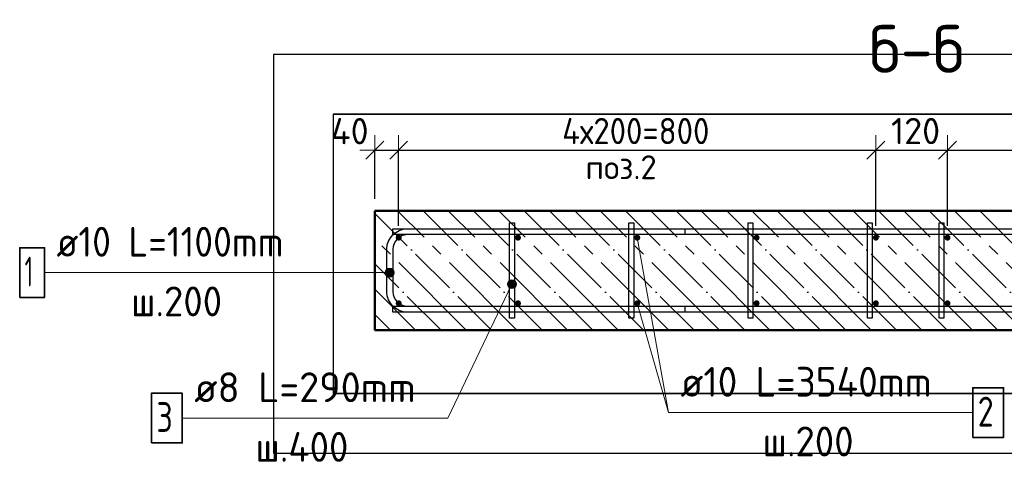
# Model space of a CAD drawing. Header units: millimetres. Extents: x -19950 to 69837, y -2757 to 40090.
# Tile 59 of 136: x 5008 to 6658, y 5081 to 5823. Entities that reach past the tile are written whole.
import ezdxf

# ---------------------------------------------------------------- set-up
doc = ezdxf.new("R2010")
doc.units = ezdxf.units.MM
doc.header["$PDMODE"] = 65
doc.linetypes.add('______11', pattern=[100, 80, -10, 0, -10])
doc.linetypes.add('______5', pattern=[220, 160, -20, 20, -20])
for name, color, linetype, lineweight in [('Standard', 7, 'Continuous', 25), ('Арм.стержн. Арматура края', 96, 'Continuous', 35), ('Арм.стержн. вертикальными 1', 22, 'Continuous', 35), ('Арм.стержн.горизонт. 1', 180, 'Continuous', 35), ('Размерная линия_ общее', 7, 'Continuous', 13)]:
    doc.layers.add(name, color=color, linetype=linetype, lineweight=lineweight)
doc.layers.add('Арм.стержн.Стяжки', color=7, linetype='Continuous', lineweight=35, true_color=0x501e0f)
doc.styles.add('ISOCPEUR', font='ISOCPEUR')
doc.dimstyles.new('DIMSTYLE_5', dxfattribs={"dimtxt": 44, "dimasz": 50, "dimexe": 0, "dimexo": 0, "dimgap": 22, "dimtad": 2, "dimdec": 0, "dimrnd": 5, "dimzin": 12, "dimdsep": 46, "dimtxsty": 'ISOCPEUR', "dimblk1": 'ALL_ML_STRICH', "dimblk2": 'ALL_ML_STRICH', "dimsah": 1, "dimcen": 0, "dimclrd": 7, "dimclre": 256, "dimclrt": 7, "dimadec": 0, "dimazin": 0, "dimtfac": 1, "dimtdec": 0, "dimtix": 1, "dimtmove": 2, "dimatfit": 3, "dimfxl": 0, "dimtvp": 1.2, "dimtzin": 0, "dimlwd": 0, "dimlwe": -3, "dimarcsym": 0})
doc.dimstyles.new('DIMSTYLE_7', dxfattribs={"dimtxt": 44, "dimasz": 50, "dimexe": 0, "dimexo": 0, "dimgap": 22, "dimtad": 2, "dimdec": 0, "dimrnd": 5, "dimzin": 12, "dimdsep": 46, "dimtxsty": 'ISOCPEUR', "dimblk1": 'ALL_ML_STRICH', "dimblk2": 'ALL_ML_STRICH', "dimsah": 1, "dimcen": 0, "dimclrd": 7, "dimclre": 256, "dimclrt": 7, "dimadec": 0, "dimazin": 0, "dimtfac": 1, "dimtdec": 0, "dimtix": 1, "dimtmove": 2, "dimatfit": 3, "dimfxl": 0, "dimtzin": 0, "dimlwd": 0, "dimlwe": -3, "dimarcsym": 0})

# ---------------------------------------------------------------- blocks, each defined once
blk = doc.blocks.new('ALL_ML_STRICH')
at = {"color": 0, "linetype": 'ByBlock', "lineweight": -2}
for p, q in [((0, -0.5), (0, 0.5)), ((-1, 0), (0.5, 0)), ((-0.3, -0.3), (0.3, 0.3))]:
    blk.add_line(p, q, dxfattribs=at)
blk = doc.blocks.new('*D25')
at = {"layer": 'DEFPOINTS', "color": 7, "linetype": 'Continuous', "lineweight": 13, "transparency": 33554687}
for p in [(5602.9, 5604.1), (5602.9, 5502.4), (5642.9, 5457.4)]:
    blk.add_point(p, dxfattribs=at)
at = {"layer": 'Размерная линия_ общее', "color": 253, "linetype": 'Continuous', "lineweight": -2, "true_color": 0xa0a0a0, "transparency": 33554687}
for p, q in [((5602.9, 5522.4), (5602.9, 5604.1)), ((5642.9, 5477.4), (5642.9, 5604.1))]:
    blk.add_line(p, q, dxfattribs=at)
at = {"layer": 'Размерная линия_ общее', "color": 7, "linetype": 'Continuous', "lineweight": -2, "transparency": 33554687}
blk.add_line((5602.9, 5604.1), (5642.9, 5604.1), dxfattribs=at)
at = {"layer": 'Размерная линия_ общее', "color": 7, "linetype": 'Continuous', "lineweight": 13, "transparency": 33554687, "xscale": 50, "yscale": 50, "zscale": 50, "rotation": 180}
blk.add_blockref('ALL_ML_STRICH', (5602.9, 5604.1), dxfattribs=at)
at = {"layer": 'Размерная линия_ общее', "color": 7, "linetype": 'Continuous', "lineweight": 13, "transparency": 33554687, "xscale": 50, "yscale": 50, "zscale": 50}
blk.add_blockref('ALL_ML_STRICH', (5642.9, 5604.1), dxfattribs=at)
at = {"layer": 'Размерная линия_ общее', "color": 7, "linetype": 'Continuous', "lineweight": 13, "transparency": 33554687, "insert": (5560.9, 5635.9), "char_height": 44, "width": 88, "attachment_point": 5, "style": 'ISOCPEUR'}
blk.add_mtext('\\A1;{40}', dxfattribs=at)
blk = doc.blocks.new('*D26')
at = {"layer": 'DEFPOINTS', "color": 7, "linetype": 'Continuous', "lineweight": 13, "transparency": 33554687}
for p in [(5642.9, 5604.1), (5642.9, 5457.4), (6442.9, 5457.4)]:
    blk.add_point(p, dxfattribs=at)
at = {"layer": 'Размерная линия_ общее', "color": 253, "linetype": 'Continuous', "lineweight": -2, "true_color": 0xa0a0a0, "transparency": 33554687}
for p, q in [((5642.9, 5477.4), (5642.9, 5604.1)), ((6442.9, 5477.4), (6442.9, 5604.1))]:
    blk.add_line(p, q, dxfattribs=at)
at = {"layer": 'Размерная линия_ общее', "color": 7, "linetype": 'Continuous', "lineweight": -2, "transparency": 33554687}
blk.add_line((5642.9, 5604.1), (6442.9, 5604.1), dxfattribs=at)
at = {"layer": 'Размерная линия_ общее', "color": 7, "linetype": 'Continuous', "lineweight": 13, "transparency": 33554687, "xscale": 50, "yscale": 50, "zscale": 50, "rotation": 180}
blk.add_blockref('ALL_ML_STRICH', (5642.9, 5604.1), dxfattribs=at)
at = {"layer": 'Размерная линия_ общее', "color": 7, "linetype": 'Continuous', "lineweight": 13, "transparency": 33554687, "xscale": 50, "yscale": 50, "zscale": 50}
blk.add_blockref('ALL_ML_STRICH', (6442.9, 5604.1), dxfattribs=at)
at = {"layer": 'Размерная линия_ общее', "color": 7, "linetype": 'Continuous', "lineweight": 13, "transparency": 33554687, "insert": (5916.9, 5658.1), "char_height": 44, "width": 2.2, "attachment_point": 1, "line_spacing_factor": 0.60241, "style": 'ISOCPEUR'}
blk.add_mtext('\\W0.91;4х200=800', dxfattribs=at)
blk = doc.blocks.new('*D27')
at = {"layer": 'DEFPOINTS', "color": 7, "linetype": 'Continuous', "lineweight": 13, "transparency": 33554687}
for p in [(6442.9, 5604.1), (6442.9, 5457.4), (6562.9, 5457.4)]:
    blk.add_point(p, dxfattribs=at)
at = {"layer": 'Размерная линия_ общее', "color": 253, "linetype": 'Continuous', "lineweight": -2, "true_color": 0xa0a0a0, "transparency": 33554687}
for p, q in [((6442.9, 5477.4), (6442.9, 5604.1)), ((6562.9, 5477.4), (6562.9, 5604.1))]:
    blk.add_line(p, q, dxfattribs=at)
at = {"layer": 'Размерная линия_ общее', "color": 7, "linetype": 'Continuous', "lineweight": -2, "transparency": 33554687}
blk.add_line((6442.9, 5604.1), (6562.9, 5604.1), dxfattribs=at)
at = {"layer": 'Размерная линия_ общее', "color": 7, "linetype": 'Continuous', "lineweight": 13, "transparency": 33554687, "xscale": 50, "yscale": 50, "zscale": 50, "rotation": 180}
blk.add_blockref('ALL_ML_STRICH', (6442.9, 5604.1), dxfattribs=at)
at = {"layer": 'Размерная линия_ общее', "color": 7, "linetype": 'Continuous', "lineweight": 13, "transparency": 33554687, "xscale": 50, "yscale": 50, "zscale": 50}
blk.add_blockref('ALL_ML_STRICH', (6562.9, 5604.1), dxfattribs=at)
at = {"layer": 'Размерная линия_ общее', "color": 7, "linetype": 'Continuous', "lineweight": 13, "transparency": 33554687, "insert": (6509.5, 5636.1), "char_height": 44, "width": 132, "attachment_point": 5, "style": 'ISOCPEUR'}
blk.add_mtext('\\A1;{120}', dxfattribs=at)
blk = doc.blocks.new('*D28')
at = {"layer": 'DEFPOINTS', "color": 7, "linetype": 'Continuous', "lineweight": 13, "transparency": 33554687}
for p in [(6562.9, 5604.1), (6562.9, 5457.4), (7362.9, 5457.4)]:
    blk.add_point(p, dxfattribs=at)
at = {"layer": 'Размерная линия_ общее', "color": 253, "linetype": 'Continuous', "lineweight": -2, "true_color": 0xa0a0a0, "transparency": 33554687}
for p, q in [((6562.9, 5477.4), (6562.9, 5604.1)), ((7362.9, 5477.4), (7362.9, 5604.1))]:
    blk.add_line(p, q, dxfattribs=at)
at = {"layer": 'Размерная линия_ общее', "color": 7, "linetype": 'Continuous', "lineweight": -2, "transparency": 33554687}
blk.add_line((6562.9, 5604.1), (7362.9, 5604.1), dxfattribs=at)
at = {"layer": 'Размерная линия_ общее', "color": 7, "linetype": 'Continuous', "lineweight": 13, "transparency": 33554687, "xscale": 50, "yscale": 50, "zscale": 50, "rotation": 180}
blk.add_blockref('ALL_ML_STRICH', (6562.9, 5604.1), dxfattribs=at)
at = {"layer": 'Размерная линия_ общее', "color": 7, "linetype": 'Continuous', "lineweight": 13, "transparency": 33554687, "xscale": 50, "yscale": 50, "zscale": 50}
blk.add_blockref('ALL_ML_STRICH', (7362.9, 5604.1), dxfattribs=at)
at = {"layer": 'Размерная линия_ общее', "color": 7, "linetype": 'Continuous', "lineweight": 13, "transparency": 33554687, "insert": (6836.9, 5658.1), "char_height": 44, "width": 2.2, "attachment_point": 1, "line_spacing_factor": 0.60241, "style": 'ISOCPEUR'}
blk.add_mtext('\\W0.91;4х200=800', dxfattribs=at)

msp = doc.modelspace()

# ---------------------------------------------------------------- hatches: boundary and pattern name
at = {"layer": 'Арм.стержн. Арматура края', "linetype": 'Continuous', "lineweight": 13, "transparency": 33554687}
for points in [[(5621.5, 5395.1), (5621.5, 5402.6), (5620.4, 5398.8)], [(5621.5, 5402.6), (5624.2, 5392.4), (5624.2, 5405.3)], [(5621.5, 5402.6), (5621.5, 5395.1), (5624.2, 5392.4)], [(5624.2, 5405.3), (5627.9, 5391.3), (5627.9, 5406.3)], [(5624.2, 5405.3), (5624.2, 5392.4), (5627.9, 5391.3)], [(5627.9, 5406.3), (5627.9, 5391.3), (5631.7, 5392.4)], [(5627.9, 5406.3), (5631.7, 5392.4), (5631.7, 5405.3)], [(5631.7, 5405.3), (5631.7, 5392.4), (5634.4, 5395.1)], [(5631.7, 5405.3), (5634.4, 5395.1), (5634.4, 5402.6)], [(5634.4, 5402.6), (5634.4, 5395.1), (5635.4, 5398.8)]]:
    msp.add_hatch(color=7, dxfattribs=at).paths.add_polyline_path(points)
at = {"layer": 'Арм.стержн. вертикальными 1', "linetype": 'Continuous', "lineweight": 50, "transparency": 33554687}
for points in [[(5642.9, 5452.4), (5644.8, 5452.7), (5646.5, 5453.8), (5647.6, 5455.4), (5647.9, 5457.4), (5647.6, 5459.3), (5646.5, 5460.9), (5644.8, 5462), (5642.9, 5462.4), (5641, 5462), (5639.4, 5460.9), (5638.3, 5459.3), (5637.9, 5457.4), (5638.3, 5455.4), (5639.4, 5453.8), (5641, 5452.7)], [(5842.9, 5452.4), (5844.8, 5452.7), (5846.5, 5453.8), (5847.6, 5455.4), (5847.9, 5457.4), (5847.6, 5459.3), (5846.5, 5460.9), (5844.8, 5462), (5842.9, 5462.4), (5841, 5462), (5839.4, 5460.9), (5838.3, 5459.3), (5837.9, 5457.4), (5838.3, 5455.4), (5839.4, 5453.8), (5841, 5452.7)], [(6042.9, 5452.4), (6044.8, 5452.7), (6046.5, 5453.8), (6047.6, 5455.4), (6047.9, 5457.4), (6047.6, 5459.3), (6046.5, 5460.9), (6044.8, 5462), (6042.9, 5462.4), (6041, 5462), (6039.4, 5460.9), (6038.3, 5459.3), (6037.9, 5457.4), (6038.3, 5455.4), (6039.4, 5453.8), (6041, 5452.7)], [(6242.9, 5452.4), (6244.8, 5452.7), (6246.5, 5453.8), (6247.6, 5455.4), (6247.9, 5457.4), (6247.6, 5459.3), (6246.5, 5460.9), (6244.8, 5462), (6242.9, 5462.4), (6241, 5462), (6239.4, 5460.9), (6238.3, 5459.3), (6237.9, 5457.4), (6238.3, 5455.4), (6239.4, 5453.8), (6241, 5452.7)], [(6442.9, 5452.4), (6444.8, 5452.7), (6446.5, 5453.8), (6447.6, 5455.4), (6447.9, 5457.4), (6447.6, 5459.3), (6446.5, 5460.9), (6444.8, 5462), (6442.9, 5462.4), (6441, 5462), (6439.4, 5460.9), (6438.3, 5459.3), (6437.9, 5457.4), (6438.3, 5455.4), (6439.4, 5453.8), (6441, 5452.7)], [(6562.9, 5452.4), (6564.8, 5452.7), (6566.5, 5453.8), (6567.6, 5455.4), (6567.9, 5457.4), (6567.6, 5459.3), (6566.5, 5460.9), (6564.8, 5462), (6562.9, 5462.4), (6561, 5462), (6559.4, 5460.9), (6558.3, 5459.3), (6557.9, 5457.4), (6558.3, 5455.4), (6559.4, 5453.8), (6561, 5452.7)], [(5642.9, 5342.4), (5644.8, 5342.7), (5646.5, 5343.8), (5647.6, 5345.4), (5647.9, 5347.4), (5647.6, 5349.3), (5646.5, 5350.9), (5644.8, 5352), (5642.9, 5352.4), (5641, 5352), (5639.4, 5350.9), (5638.3, 5349.3), (5637.9, 5347.4), (5638.3, 5345.4), (5639.4, 5343.8), (5641, 5342.7)], [(5842.9, 5342.4), (5844.8, 5342.7), (5846.5, 5343.8), (5847.6, 5345.4), (5847.9, 5347.4), (5847.6, 5349.3), (5846.5, 5350.9), (5844.8, 5352), (5842.9, 5352.4), (5841, 5352), (5839.4, 5350.9), (5838.3, 5349.3), (5837.9, 5347.4), (5838.3, 5345.4), (5839.4, 5343.8), (5841, 5342.7)], [(6042.9, 5342.4), (6044.8, 5342.7), (6046.5, 5343.8), (6047.6, 5345.4), (6047.9, 5347.4), (6047.6, 5349.3), (6046.5, 5350.9), (6044.8, 5352), (6042.9, 5352.4), (6041, 5352), (6039.4, 5350.9), (6038.3, 5349.3), (6037.9, 5347.4), (6038.3, 5345.4), (6039.4, 5343.8), (6041, 5342.7)], [(6242.9, 5342.4), (6244.8, 5342.7), (6246.5, 5343.8), (6247.6, 5345.4), (6247.9, 5347.4), (6247.6, 5349.3), (6246.5, 5350.9), (6244.8, 5352), (6242.9, 5352.4), (6241, 5352), (6239.4, 5350.9), (6238.3, 5349.3), (6237.9, 5347.4), (6238.3, 5345.4), (6239.4, 5343.8), (6241, 5342.7)], [(6442.9, 5342.4), (6444.8, 5342.7), (6446.5, 5343.8), (6447.6, 5345.4), (6447.9, 5347.4), (6447.6, 5349.3), (6446.5, 5350.9), (6444.8, 5352), (6442.9, 5352.4), (6441, 5352), (6439.4, 5350.9), (6438.3, 5349.3), (6437.9, 5347.4), (6438.3, 5345.4), (6439.4, 5343.8), (6441, 5342.7)], [(6562.9, 5342.4), (6564.8, 5342.7), (6566.5, 5343.8), (6567.6, 5345.4), (6567.9, 5347.4), (6567.6, 5349.3), (6566.5, 5350.9), (6564.8, 5352), (6562.9, 5352.4), (6561, 5352), (6559.4, 5350.9), (6558.3, 5349.3), (6557.9, 5347.4), (6558.3, 5345.4), (6559.4, 5343.8), (6561, 5342.7)]]:
    msp.add_hatch(color=4, dxfattribs=at).paths.add_polyline_path(points)
at = {"layer": 'Арм.стержн.Стяжки', "linetype": 'Continuous', "lineweight": 13, "transparency": 33554687}
for points in [[(5825.5, 5378.9), (5839.7, 5376.2), (5826.2, 5382.7)], [(5826.2, 5382.7), (5840.4, 5380), (5828.7, 5385.6)], [(5826.2, 5382.7), (5839.7, 5376.2), (5840.4, 5380)], [(5828.7, 5385.6), (5839.1, 5383.6), (5832.3, 5386.9)], [(5828.7, 5385.6), (5840.4, 5380), (5839.1, 5383.6)], [(5832.3, 5386.9), (5839.1, 5383.6), (5836.2, 5386.2)], [(5826.8, 5375.3), (5837.1, 5373.3), (5825.5, 5378.9)], [(5825.5, 5378.9), (5837.1, 5373.3), (5839.7, 5376.2)], [(5833.5, 5372), (5826.8, 5375.3), (5829.7, 5372.7)], [(5826.8, 5375.3), (5833.5, 5372), (5837.1, 5373.3)]]:
    msp.add_hatch(color=7, dxfattribs=at).paths.add_polyline_path(points)

# ---------------------------------------------------------------- linework, layer by layer
at = {"layer": 'Standard', "color": 52, "linetype": 'Continuous', "lineweight": -3, "transparency": 33554687}
for p, q in [((5533, 5664.4), (5533, 5196.2)), ((5533, 5664.4), (5533, 5196.2)), ((7458.8, 5664.4), (5533, 5664.4)), ((5533, 5664.4), (7458.8, 5664.4)), ((7458.8, 5196.2), (5533, 5196.2)), ((5533, 5196.2), (7458.8, 5196.2))]:
    msp.add_line(p, q, dxfattribs=at)
at = {"layer": 'Standard', "color": 7, "linetype": 'Continuous', "lineweight": 50, "transparency": 33554687}
for p, q in [((7402.9, 5502.4), (5602.9, 5502.4)), ((5602.9, 5502.4), (5602.9, 5302.4)), ((5602.9, 5302.4), (7402.9, 5302.4))]:
    msp.add_line(p, q, dxfattribs=at)
at = {"layer": 'Standard', "color": 7, "linetype": '______11', "lineweight": -3, "transparency": 33554687}
for p, q in [((5798.7, 5302.4), (5602.9, 5498.1)), ((5883.6, 5302.4), (5683.6, 5502.4)), ((5968.4, 5302.4), (5768.4, 5502.4)), ((6053.3, 5302.4), (5853.3, 5502.4)), ((6138.1, 5302.4), (5938.1, 5502.4)), ((6223, 5302.4), (6023, 5502.4)), ((6307.8, 5302.4), (6107.8, 5502.4)), ((6392.7, 5302.4), (6192.7, 5502.4)), ((6477.5, 5302.4), (6277.5, 5502.4)), ((6562.4, 5302.4), (6362.4, 5502.4)), ((6647.2, 5302.4), (6447.2, 5502.4)), ((6732.1, 5302.4), (6532.1, 5502.4)), ((6816.9, 5302.4), (6616.9, 5502.4)), ((5713.9, 5302.4), (5602.9, 5413.3)), ((5629, 5302.4), (5602.9, 5328.4))]:
    msp.add_line(p, q, dxfattribs=at)
at = {"layer": 'Standard', "color": 7, "linetype": '______5', "lineweight": -3, "transparency": 33554687}
for p, q in [((5841.1, 5302.4), (5641.1, 5502.4)), ((5926, 5302.4), (5726, 5502.4)), ((6010.8, 5302.4), (5810.8, 5502.4)), ((6095.7, 5302.4), (5895.7, 5502.4)), ((6180.5, 5302.4), (5980.5, 5502.4)), ((6265.4, 5302.4), (6065.4, 5502.4)), ((6350.2, 5302.4), (6150.2, 5502.4)), ((6435.1, 5302.4), (6235.1, 5502.4)), ((6520, 5302.4), (6320, 5502.4)), ((6604.8, 5302.4), (6404.8, 5502.4)), ((6689.7, 5302.4), (6489.7, 5502.4)), ((6774.5, 5302.4), (6574.5, 5502.4)), ((5756.3, 5302.4), (5602.9, 5455.7)), ((5671.4, 5302.4), (5602.9, 5370.9))]:
    msp.add_line(p, q, dxfattribs=at)
at = {"layer": 'Standard', "color": 7, "linetype": 'Continuous', "lineweight": 13, "transparency": 33554687}
msp.add_line((6042.9, 5457.4), (6095.4, 5164), dxfattribs=at)
at = {"layer": 'Standard', "color": 7, "linetype": 'Continuous', "lineweight": 25, "transparency": 33554687}
msp.add_lwpolyline([(5433, 5764.4), (5433, 5096.2), (7558.8, 5096.2), (7558.8, 5764.4), (5433, 5764.4)], dxfattribs=at)
at = {"layer": 'Арм.стержн. Арматура края', "color": 7, "linetype": 'Continuous', "lineweight": 13, "transparency": 33554687}
for p, q in [((5049.3, 5398.8), (5534.3, 5398.8)), ((5534.3, 5398.8), (5627.9, 5398.8)), ((5620.4, 5398.8), (5620.4, 5398.8)), ((5627.9, 5406.3), (5627.9, 5406.3)), ((5635.4, 5398.8), (5635.4, 5398.8)), ((5627.9, 5391.3), (5627.9, 5391.3))]:
    msp.add_line(p, q, dxfattribs=at)
at = {"layer": 'Арм.стержн. Арматура края', "color": 4, "linetype": 'Continuous', "lineweight": 25, "transparency": 33554687}
msp.add_lwpolyline([(6122.9, 5332.4), (5656.3, 5332.4), (5650.2, 5333.2), (5643.8, 5335.3), (5638, 5338.6), (5633.2, 5342.6), (5629.2, 5347.4), (5625.9, 5353.3), (5623.8, 5359.6), (5622.9, 5365.7), (5622.9, 5439), (5623.8, 5445.1), (5625.9, 5451.5), (5629.2, 5457.3), (5633.2, 5462.1), (5638, 5466.1), (5643.8, 5469.4), (5650.2, 5471.5), (5656.3, 5472.4), (6122.9, 5472.4), (6122.9, 5462.4), (5657, 5462.4), (5652.5, 5461.7), (5647.9, 5460.2), (5643.7, 5457.9), (5640.3, 5455), (5637.4, 5451.6), (5635.1, 5447.4), (5633.6, 5442.8), (5632.9, 5438.3), (5632.9, 5366.4), (5633.6, 5361.9), (5635.1, 5357.3), (5637.4, 5353.1), (5640.3, 5349.7), (5643.7, 5346.8), (5647.9, 5344.5), (5652.5, 5343), (5657, 5342.4), (6122.9, 5342.4), (6122.9, 5332.4)], dxfattribs=at)
msp.add_lwpolyline([(6122.9, 5332.4), (5656.3, 5332.4), (5650.2, 5333.2), (5643.8, 5335.3), (5638, 5338.6), (5633.2, 5342.6), (5629.2, 5347.4), (5625.9, 5353.3), (5623.8, 5359.6), (5622.9, 5365.7), (5622.9, 5439), (5623.8, 5445.1), (5625.9, 5451.5), (5629.2, 5457.3), (5633.2, 5462.1), (5638, 5466.1), (5643.8, 5469.4), (5650.2, 5471.5), (5656.3, 5472.4), (6122.9, 5472.4), (6122.9, 5462.4), (5657, 5462.4), (5652.5, 5461.7), (5647.9, 5460.2), (5643.7, 5457.9), (5640.3, 5455), (5637.4, 5451.6), (5635.1, 5447.4), (5633.6, 5442.8), (5632.9, 5438.3), (5632.9, 5366.4), (5633.6, 5361.9), (5635.1, 5357.3), (5637.4, 5353.1), (5640.3, 5349.7), (5643.7, 5346.8), (5647.9, 5344.5), (5652.5, 5343), (5657, 5342.4), (6122.9, 5342.4), (6122.9, 5332.4)], dxfattribs=at)
msp.add_lwpolyline([(6122.9, 5332.4), (5656.3, 5332.4), (5650.2, 5333.2), (5643.8, 5335.3), (5638, 5338.6), (5633.2, 5342.6), (5629.2, 5347.4), (5625.9, 5353.3), (5623.8, 5359.6), (5622.9, 5365.7), (5622.9, 5439), (5623.8, 5445.1), (5625.9, 5451.5), (5629.2, 5457.3), (5633.2, 5462.1), (5638, 5466.1), (5643.8, 5469.4), (5650.2, 5471.5), (5656.3, 5472.4), (6122.9, 5472.4), (6122.9, 5462.4), (5657, 5462.4), (5652.5, 5461.7), (5647.9, 5460.2), (5643.7, 5457.9), (5640.3, 5455), (5637.4, 5451.6), (5635.1, 5447.4), (5633.6, 5442.8), (5632.9, 5438.3), (5632.9, 5366.4), (5633.6, 5361.9), (5635.1, 5357.3), (5637.4, 5353.1), (5640.3, 5349.7), (5643.7, 5346.8), (5647.9, 5344.5), (5652.5, 5343), (5657, 5342.4), (6122.9, 5342.4), (6122.9, 5332.4)], dxfattribs=at)
msp.add_lwpolyline([(6122.9, 5332.4), (5656.3, 5332.4), (5650.2, 5333.2), (5643.8, 5335.3), (5638, 5338.6), (5633.2, 5342.6), (5629.2, 5347.4), (5625.9, 5353.3), (5623.8, 5359.6), (5622.9, 5365.7), (5622.9, 5439), (5623.8, 5445.1), (5625.9, 5451.5), (5629.2, 5457.3), (5633.2, 5462.1), (5638, 5466.1), (5643.8, 5469.4), (5650.2, 5471.5), (5656.3, 5472.4), (6122.9, 5472.4), (6122.9, 5462.4), (5657, 5462.4), (5652.5, 5461.7), (5647.9, 5460.2), (5643.7, 5457.9), (5640.3, 5455), (5637.4, 5451.6), (5635.1, 5447.4), (5633.6, 5442.8), (5632.9, 5438.3), (5632.9, 5366.4), (5633.6, 5361.9), (5635.1, 5357.3), (5637.4, 5353.1), (5640.3, 5349.7), (5643.7, 5346.8), (5647.9, 5344.5), (5652.5, 5343), (5657, 5342.4), (6122.9, 5342.4), (6122.9, 5332.4)], dxfattribs=at)
msp.add_lwpolyline([(6122.9, 5332.4), (5656.3, 5332.4), (5650.2, 5333.2), (5643.8, 5335.3), (5638, 5338.6), (5633.2, 5342.6), (5629.2, 5347.4), (5625.9, 5353.3), (5623.8, 5359.6), (5622.9, 5365.7), (5622.9, 5439), (5623.8, 5445.1), (5625.9, 5451.5), (5629.2, 5457.3), (5633.2, 5462.1), (5638, 5466.1), (5643.8, 5469.4), (5650.2, 5471.5), (5656.3, 5472.4), (6122.9, 5472.4), (6122.9, 5462.4), (5657, 5462.4), (5652.5, 5461.7), (5647.9, 5460.2), (5643.7, 5457.9), (5640.3, 5455), (5637.4, 5451.6), (5635.1, 5447.4), (5633.6, 5442.8), (5632.9, 5438.3), (5632.9, 5366.4), (5633.6, 5361.9), (5635.1, 5357.3), (5637.4, 5353.1), (5640.3, 5349.7), (5643.7, 5346.8), (5647.9, 5344.5), (5652.5, 5343), (5657, 5342.4), (6122.9, 5342.4), (6122.9, 5332.4)], dxfattribs=at)
at = {"layer": 'Арм.стержн. Арматура края', "color": 7, "linetype": 'Continuous', "lineweight": 35, "transparency": 33554687}
msp.add_lwpolyline([(5007.6, 5357.2), (5049.3, 5357.2), (5049.3, 5440.5), (5007.6, 5440.5), (5007.6, 5357.2)], dxfattribs=at)
at = {"layer": 'Арм.стержн. Арматура края', "color": 7, "linetype": 'Continuous', "lineweight": 13, "transparency": 33554687}
msp.add_circle((5627.9, 5398.8), 7.5, dxfattribs=at)
at = {"layer": 'Арм.стержн. вертикальными 1', "color": 7, "linetype": 'Continuous', "lineweight": 13, "transparency": 33554687}
for q in [(6042.9, 5347.4), (6605.4, 5164)]:
    msp.add_line((6095.4, 5164), q, dxfattribs=at)
at = {"layer": 'Арм.стержн. вертикальными 1', "color": 7, "linetype": 'Continuous', "lineweight": 35, "transparency": 33554687}
msp.add_lwpolyline([(6605.4, 5122.4), (6657.1, 5122.4), (6657.1, 5205.7), (6605.4, 5205.7), (6605.4, 5122.4)], dxfattribs=at)
at = {"layer": 'Арм.стержн.горизонт. 1', "color": 52, "linetype": 'Continuous', "lineweight": 50, "transparency": 33554687}
for p, q in [((5602.9, 5502.4), (5602.9, 5502.4)), ((5602.9, 5302.4), (5602.9, 5302.4))]:
    msp.add_line(p, q, dxfattribs=at)
at = {"layer": 'Арм.стержн.горизонт. 1', "color": 4, "linetype": 'Continuous', "lineweight": 25, "transparency": 33554687}
for points in [[(5632.9, 5472.4), (7372.9, 5472.4), (7372.9, 5462.4), (5632.9, 5462.4), (5632.9, 5472.4)], [(5632.9, 5472.4), (7372.9, 5472.4), (7372.9, 5462.4), (5632.9, 5462.4), (5632.9, 5472.4)], [(5632.9, 5472.4), (7372.9, 5472.4), (7372.9, 5462.4), (5632.9, 5462.4), (5632.9, 5472.4)], [(5632.9, 5472.4), (7372.9, 5472.4), (7372.9, 5462.4), (5632.9, 5462.4), (5632.9, 5472.4)], [(5632.9, 5472.4), (7372.9, 5472.4), (7372.9, 5462.4), (5632.9, 5462.4), (5632.9, 5472.4)], [(5632.9, 5342.4), (7372.9, 5342.4), (7372.9, 5332.4), (5632.9, 5332.4), (5632.9, 5342.4)], [(5632.9, 5342.4), (7372.9, 5342.4), (7372.9, 5332.4), (5632.9, 5332.4), (5632.9, 5342.4)], [(5632.9, 5342.4), (7372.9, 5342.4), (7372.9, 5332.4), (5632.9, 5332.4), (5632.9, 5342.4)], [(5632.9, 5342.4), (7372.9, 5342.4), (7372.9, 5332.4), (5632.9, 5332.4), (5632.9, 5342.4)], [(5632.9, 5342.4), (7372.9, 5342.4), (7372.9, 5332.4), (5632.9, 5332.4), (5632.9, 5342.4)]]:
    msp.add_lwpolyline(points, dxfattribs=at)
at = {"layer": 'Арм.стержн.Стяжки', "color": 7, "linetype": 'Continuous', "lineweight": 13, "transparency": 33554687}
for p, q in [((5826.2, 5382.7), (5826.2, 5382.7)), ((5836.2, 5386.2), (5836.2, 5386.2)), ((5725.2, 5155), (5832.9, 5379.4)), ((5829.7, 5372.7), (5829.7, 5372.7)), ((5839.7, 5376.2), (5839.7, 5376.2)), ((5280.2, 5155), (5725.2, 5155))]:
    msp.add_line(p, q, dxfattribs=at)
at = {"layer": 'Арм.стержн.Стяжки', "color": 40, "linetype": 'Continuous', "lineweight": 25, "transparency": 33554687}
for points in [[(5828.9, 5322.4), (5828.9, 5482.4), (5836.9, 5482.4), (5836.9, 5322.4), (5828.9, 5322.4)], [(5828.9, 5322.4), (5828.9, 5482.4), (5836.9, 5482.4), (5836.9, 5322.4), (5828.9, 5322.4)], [(6028.9, 5322.4), (6028.9, 5482.4), (6036.9, 5482.4), (6036.9, 5322.4), (6028.9, 5322.4)], [(6028.9, 5322.4), (6028.9, 5482.4), (6036.9, 5482.4), (6036.9, 5322.4), (6028.9, 5322.4)], [(6028.9, 5322.4), (6028.9, 5482.4), (6036.9, 5482.4), (6036.9, 5322.4), (6028.9, 5322.4)], [(6228.9, 5322.4), (6228.9, 5482.4), (6236.9, 5482.4), (6236.9, 5322.4), (6228.9, 5322.4)], [(6228.9, 5322.4), (6228.9, 5482.4), (6236.9, 5482.4), (6236.9, 5322.4), (6228.9, 5322.4)], [(6428.9, 5322.4), (6428.9, 5482.4), (6436.9, 5482.4), (6436.9, 5322.4), (6428.9, 5322.4)], [(6428.9, 5322.4), (6428.9, 5482.4), (6436.9, 5482.4), (6436.9, 5322.4), (6428.9, 5322.4)], [(6428.9, 5322.4), (6428.9, 5482.4), (6436.9, 5482.4), (6436.9, 5322.4), (6428.9, 5322.4)], [(6548.9, 5322.4), (6548.9, 5482.4), (6556.9, 5482.4), (6556.9, 5322.4), (6548.9, 5322.4)], [(6548.9, 5322.4), (6548.9, 5482.4), (6556.9, 5482.4), (6556.9, 5322.4), (6548.9, 5322.4)]]:
    msp.add_lwpolyline(points, dxfattribs=at)
at = {"layer": 'Арм.стержн.Стяжки', "color": 7, "linetype": 'Continuous', "lineweight": 35, "transparency": 33554687}
msp.add_lwpolyline([(5228.5, 5113.3), (5280.2, 5113.3), (5280.2, 5196.6), (5228.5, 5196.6), (5228.5, 5113.3)], dxfattribs=at)
at = {"layer": 'Арм.стержн.Стяжки', "color": 7, "linetype": 'Continuous', "lineweight": 13, "transparency": 33554687}
msp.add_circle((5832.9, 5379.4), 7.5, dxfattribs=at)

# ---------------------------------------------------------------- texts
at = {"layer": 'Standard', "color": 7, "linetype": 'Continuous', "lineweight": 13, "transparency": 33554687, "style": 'ISOCPEUR'}
for s, insert, char_height, width, attachment_point in [('\\A1;{\\fISOCPEUR|i0|b0;\\H80.000000;\\W1.000000;\\C7;б-б}\\P', (6431.5, 5773.7), 80, 204.522, 4), ('\\A1;{\\fISOCPEUR|i0|b0;\\H40.000000;\\W1.000000;\\C7;поз.2}\\P', (5956.1, 5555.4), 40, 140.769, 7)]:
    msp.add_mtext(s, dxfattribs=dict(at, insert=insert, char_height=char_height, width=width, attachment_point=attachment_point))
at = {"layer": 'Арм.стержн. Арматура края', "color": 7, "linetype": 'Continuous', "lineweight": 25, "transparency": 33554687, "char_height": 50, "attachment_point": 7, "style": 'ISOCPEUR'}
for s, insert, width in [('\\W0.92;ø10 L=1100mm ', (5069.3, 5425.5), 467.782), ('\\W0.56;1', (5015.9, 5375.5), 38.889), ('\\W0.95;ш.200 ', (5194.3, 5325.5), 218.666)]:
    msp.add_mtext(s, dxfattribs=dict(at, insert=insert, width=width))
at = {"layer": 'Арм.стержн. вертикальными 1', "color": 7, "linetype": 'Continuous', "lineweight": 25, "transparency": 33554687, "char_height": 50, "attachment_point": 7, "style": 'ISOCPEUR'}
for s, insert, width in [('\\W0.96;ø10 L=3540mm ', (6115.4, 5190.7), 493.775), ('\\W0.78;2', (6613.7, 5140.7), 54.401), ('\\W0.95;ш.200 ', (6252.9, 5090.7), 218.666)]:
    msp.add_mtext(s, dxfattribs=dict(at, insert=insert, width=width))
at = {"layer": 'Арм.стержн.Стяжки', "color": 7, "linetype": 'Continuous', "lineweight": 25, "transparency": 33554687, "char_height": 50, "attachment_point": 7, "style": 'ISOCPEUR'}
for s, insert, width in [('\\W0.98;ø8 L=290mm ', (5300.2, 5181.6), 429.211), ('\\W0.78;3', (5236.8, 5131.6), 54.401), ('\\W0.95;ш.400 ', (5402.7, 5081.6), 223.706)]:
    msp.add_mtext(s, dxfattribs=dict(at, insert=insert, width=width))

# ---------------------------------------------------------------- dimensions: what is measured, and where the dimension line sits
at = {"layer": 'Размерная линия_ общее', "color": 7, "linetype": 'Continuous', "lineweight": 13, "transparency": 33554687}
for base, p1, p2, picture, middle in [((5642.9, 5604.1), (5602.9, 5522.4), (5642.9, 5477.4), '*D25', (5560.9, 5635.9)), ((6562.9, 5604.1), (6442.9, 5477.4), (6562.9, 5477.4), '*D27', (6509.5, 5636.1))]:
    dim = msp.add_linear_dim(base=base, p1=p1, p2=p2, dimstyle='DIMSTYLE_5', override={"dimpost": '<>', "dimclrd": 7, "dimclre": 253, "dimclrt": 7, "dimlwd": 0, "dimlwe": 65533}, dxfattribs=at)
    dim.commit()
    dim.dimension.update_dxf_attribs({"geometry": picture, "text_midpoint": middle, "dimtype": 160})
for base, p1, p2, picture, middle in [((6442.9, 5604.1), (5642.9, 5477.4), (6442.9, 5477.4), '*D26', (6042.9, 5626.1)), ((7362.9, 5604.1), (6562.9, 5477.4), (7362.9, 5477.4), '*D28', (6962.9, 5626.1))]:
    dim = msp.add_linear_dim(base=base, p1=p1, p2=p2, text='\\W0.91;4х200=800', dimstyle='DIMSTYLE_7', override={"dimpost": '<>', "dimclrd": 7, "dimclre": 253, "dimclrt": 7, "dimlwd": 0, "dimlwe": 65533}, dxfattribs=at)
    dim.commit()
    dim.dimension.update_dxf_attribs({"geometry": picture, "text_midpoint": middle, "dimtype": 160})

doc.saveas('drawing.dxf')
